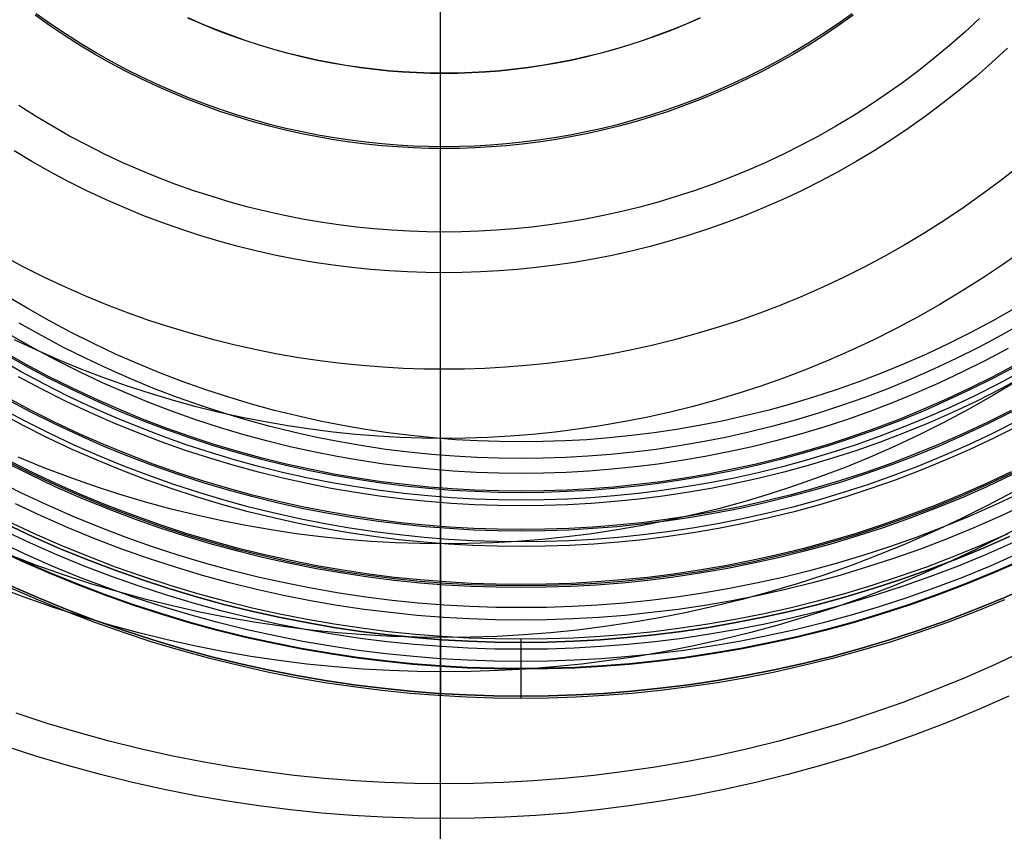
# Model space of a CAD drawing. Header units: millimetres. Extents: x -10.8 to 10.9, y -10.8 to 10.9.
# Tile 4 of 19: x -2.5 to 3.3, y -8.1 to -3.3. Entities that reach past the tile are written whole.
import ezdxf

# ---------------------------------------------------------------- set-up
doc = ezdxf.new("R2010")
doc.units = ezdxf.units.MM
doc.header["$MEASUREMENT"] = 0
doc.layers.add('Predefinito', color=5, linetype='Continuous')

msp = doc.modelspace()

# ---------------------------------------------------------------- linework, layer by layer
at = {"layer": 'Predefinito', "extrusion": (1, 0, 0)}
for points in [[(-9.6826, 12.5953), (-9.8134, 12.0996), (-9.931, 11.6006), (-10.0414, 11.0602), (-10.1366, 10.5168), (-10.2189, 9.9712), (-10.2908, 9.424), (-10.391, 8.4903), (-10.4276, 8.0222), (-10.4527, 7.5533), (-10.4646, 7.0851), (-10.4629, 6.6167), (-10.447, 6.1489), (-10.4167, 5.6825), (-10.3738, 5.2326), (-10.2008, 3.8837), (-10.1018, 3.195), (-10.0608, 2.9674), (-10.0377, 2.8543), (-10.0125, 2.7419), (-9.9851, 2.6301), (-9.9551, 2.5192), (-9.9224, 2.4091), (-9.8866, 2.2999), (-9.8476, 2.1919), (-9.8051, 2.0849), (-9.7771, 2.0197), (-9.7477, 1.9551), (-9.717, 1.891), (-9.6848, 1.8275), (-9.6512, 1.7646), (-9.6163, 1.7025), (-9.58, 1.6412), (-9.5424, 1.5806), (-9.5034, 1.521), (-9.4631, 1.4622), (-9.4214, 1.4044), (-9.3785, 1.3476), (-9.3342, 1.2919), (-9.2886, 1.2372), (-9.2417, 1.1838), (-9.1935, 1.1315), (-9.1576, 1.0943), (-9.1211, 1.0578), (-9.084, 1.0219), (-9.0462, 0.9867), (-8.9688, 0.9183), (-8.889, 0.8525), (-8.807, 0.7894), (-8.7229, 0.7289), (-8.6367, 0.6711), (-8.5487, 0.6159), (-8.4589, 0.5633), (-8.3674, 0.5133), (-8.2744, 0.466), (-8.18, 0.4212), (-8.0843, 0.3791), (-7.9873, 0.3395), (-7.8894, 0.3025), (-7.7904, 0.2681), (-7.6844, 0.2345), (-7.5775, 0.2042), (-7.5238, 0.1906), (-7.47, 0.178), (-7.416, 0.1665), (-7.3619, 0.1562), (-7.3077, 0.1471), (-7.2534, 0.1394), (-7.1991, 0.133), (-7.1447, 0.1281), (-7.0903, 0.1247), (-7.0359, 0.1229), (-6.9814, 0.1227), (-6.927, 0.1242), (-6.8718, 0.1275), (-6.8166, 0.1327), (-6.7616, 0.1395), (-6.7066, 0.1481), (-6.6519, 0.1584), (-6.5973, 0.1703), (-6.5429, 0.1838), (-6.4888, 0.1989), (-6.435, 0.2155), (-6.3814, 0.2336), (-6.3283, 0.2531), (-6.2755, 0.2741), (-6.223, 0.2965), (-6.1711, 0.3202), (-6.1196, 0.3452), (-6.0685, 0.3714), (-6.018, 0.3989), (-5.9681, 0.4276), (-5.9187, 0.4574), (-5.87, 0.4884), (-5.8219, 0.5204), (-5.7745, 0.5535), (-5.7278, 0.5876), (-5.6818, 0.6227), (-5.6366, 0.6587), (-5.5921, 0.6956), (-5.5485, 0.7333), (-5.5058, 0.7719), (-5.464, 0.8113), (-5.423, 0.8514), (-5.3831, 0.8922), (-5.3441, 0.9337), (-5.3087, 0.9728), (-5.2743, 1.0124), (-5.2406, 1.0525), (-5.2078, 1.0932), (-5.1445, 1.1759), (-5.0841, 1.2605), (-5.0266, 1.3467), (-4.9718, 1.4346), (-4.9195, 1.5238), (-4.8695, 1.6145), (-4.8217, 1.7063), (-4.776, 1.7992), (-4.732, 1.8931), (-4.6898, 1.9878), (-4.6098, 2.1793), (-4.5346, 2.3727), (-4.3966, 2.7567), (-4.2688, 3.1432), (-3.7159, 4.9321), (-3.5992, 5.2688), (-3.5324, 5.4491), (-3.4617, 5.6283), (-3.386, 5.8052), (-3.346, 5.8924), (-3.3043, 5.9787), (-3.2609, 6.0639), (-3.2157, 6.1478), (-3.1684, 6.2304), (-3.119, 6.3114), (-3.0674, 6.3908), (-3.0134, 6.4685), (-2.9568, 6.5442), (-2.9276, 6.5813), (-2.8977, 6.6179), (-2.8431, 6.6813), (-2.7864, 6.743), (-2.7278, 6.8031), (-2.6673, 6.8615), (-2.6051, 6.9184), (-2.5413, 6.9737), (-2.4759, 7.0274), (-2.4091, 7.0796), (-2.341, 7.1303), (-2.2717, 7.1795), (-2.2013, 7.2272), (-2.1299, 7.2736), (-2.0576, 7.3186), (-1.9845, 7.3621), (-1.8364, 7.4453), (-1.7512, 7.4903), (-1.6654, 7.5335), (-1.5789, 7.5749), (-1.4917, 7.6143), (-1.4037, 7.6518), (-1.315, 7.6871), (-1.2254, 7.7202), (-1.1349, 7.7511), (-1.0633, 7.7737), (-0.9913, 7.7948), (-0.9187, 7.8145), (-0.8457, 7.8328), (-0.7724, 7.8496), (-0.6986, 7.865), (-0.6246, 7.879), (-0.5503, 7.8917), (-0.4757, 7.9029), (-0.401, 7.9127), (-0.3261, 7.9212), (-0.2511, 7.9283), (-0.176, 7.934), (-0.101, 7.9384), (-0.0259, 7.9414), (0.0491, 7.9431)], [(-10.0379, 12.5953), (-10.0928, 12.4302), (-10.1448, 12.2642), (-10.1933, 12.0971), (-10.2378, 11.9291), (-10.2841, 11.7321), (-10.3251, 11.5339), (-10.3616, 11.3348), (-10.3944, 11.1349), (-10.5042, 10.3301), (-10.6912, 8.8096), (-10.7286, 8.4293), (-10.7591, 8.0489), (-10.7811, 7.6684), (-10.7929, 7.2877), (-10.793, 6.8685), (-10.7805, 6.4492), (-10.7568, 6.0298), (-10.7237, 5.6104), (-10.6349, 4.772), (-10.4561, 3.4432), (-10.416, 3.1986), (-10.3706, 2.9554), (-10.3183, 2.7138), (-10.2891, 2.5937), (-10.2576, 2.4741), (-10.2236, 2.3552), (-10.1869, 2.2369), (-10.1472, 2.1193), (-10.1045, 2.0024), (-10.0707, 1.9162), (-10.0351, 1.8306), (-9.9976, 1.7456), (-9.9582, 1.6615), (-9.9169, 1.5783), (-9.8736, 1.4961), (-9.8284, 1.4151), (-9.7811, 1.3354), (-9.7318, 1.2571), (-9.6805, 1.1803), (-9.627, 1.1052), (-9.5714, 1.0318), (-9.5137, 0.9604), (-9.4538, 0.891), (-9.3916, 0.8237), (-9.3597, 0.7909), (-9.3272, 0.7587), (-9.2925, 0.7255), (-9.2571, 0.6929), (-9.2211, 0.661), (-9.1846, 0.6297), (-9.1098, 0.569), (-9.033, 0.5108), (-8.9541, 0.455), (-8.8735, 0.4015), (-8.7911, 0.3503), (-8.7071, 0.3013), (-8.6217, 0.2544), (-8.535, 0.2097), (-8.4471, 0.1669), (-8.3582, 0.1262), (-8.2684, 0.0873), (-8.1778, 0.0503), (-8.0865, 0.015), (-7.9948, -0.0185), (-7.8886, -0.055), (-7.7819, -0.089), (-7.6746, -0.12), (-7.5667, -0.1478), (-7.5125, -0.1603), (-7.4582, -0.1718), (-7.4037, -0.1824), (-7.3491, -0.1919), (-7.2942, -0.2003), (-7.2392, -0.2075), (-7.1841, -0.2136), (-7.1287, -0.2184), (-7.0814, -0.2215), (-7.0339, -0.2236), (-6.9864, -0.2248), (-6.9388, -0.2251), (-6.8912, -0.2244), (-6.8436, -0.2227), (-6.796, -0.2201), (-6.7485, -0.2165), (-6.7011, -0.2119), (-6.6537, -0.2063), (-6.6065, -0.1997), (-6.5595, -0.1922), (-6.5127, -0.1836), (-6.4661, -0.174), (-6.4197, -0.1634), (-6.3737, -0.1518), (-6.3328, -0.1405), (-6.2922, -0.1285), (-6.2518, -0.1156), (-6.2117, -0.102), (-6.1718, -0.0877), (-6.1322, -0.0726), (-6.0929, -0.0568), (-6.0538, -0.0403), (-5.9766, -0.0053), (-5.9005, 0.0323), (-5.8255, 0.0724), (-5.7519, 0.1147), (-5.6803, 0.1587), (-5.6101, 0.2047), (-5.5411, 0.2526), (-5.4735, 0.3025), (-5.4072, 0.3542), (-5.3423, 0.4077), (-5.2788, 0.4629), (-5.2167, 0.5197), (-5.156, 0.5781), (-5.0969, 0.638), (-5.0392, 0.6994), (-4.9831, 0.7621), (-4.9286, 0.8261), (-4.8757, 0.8913), (-4.8244, 0.9577), (-4.7747, 1.0252), (-4.7147, 1.1115), (-4.6572, 1.1994), (-4.602, 1.2886), (-4.5492, 1.3792), (-4.4984, 1.4711), (-4.4497, 1.5641), (-4.4028, 1.6581), (-4.3576, 1.7531), (-4.2718, 1.9455), (-4.1913, 2.1405), (-4.0419, 2.5353), (-3.3457, 4.6027), (-3.2107, 4.9799), (-3.0648, 5.3557), (-3.0092, 5.4893), (-2.951, 5.622), (-2.8896, 5.753), (-2.8575, 5.8175), (-2.8242, 5.8814), (-2.7899, 5.9445), (-2.7542, 6.0066), (-2.7173, 6.0677), (-2.6789, 6.1278), (-2.639, 6.1866), (-2.5976, 6.2442), (-2.5545, 6.3003), (-2.5096, 6.355), (-2.4825, 6.3863), (-2.4548, 6.417), (-2.4264, 6.4472), (-2.3976, 6.4769), (-2.3681, 6.5061), (-2.3381, 6.5348), (-2.2765, 6.5907), (-2.213, 6.6447), (-2.1475, 6.6969), (-2.0804, 6.7473), (-2.0117, 6.796), (-1.9416, 6.8431), (-1.8701, 6.8886), (-1.7975, 6.9326), (-1.7238, 6.9752), (-1.6492, 7.0164), (-1.5739, 7.0562), (-1.4214, 7.1323), (-1.2977, 7.19), (-1.173, 7.2442), (-1.0472, 7.2945), (-0.9839, 7.3179), (-0.9203, 7.3401), (-0.8564, 7.3611), (-0.7921, 7.3806), (-0.7276, 7.3987), (-0.6627, 7.4154), (-0.5975, 7.4304), (-0.532, 7.4438), (-0.4661, 7.4555), (-0.3999, 7.4654), (-0.3448, 7.4722), (-0.2894, 7.4778), (-0.234, 7.4821), (-0.1784, 7.4854), (-0.1227, 7.4875), (-0.067, 7.4885), (-0.0113, 7.4886), (0.0443, 7.4876)], [(-6.9551, 0.1594), (-6.2892, 3.6671), (-6.1868, 4.3245), (-6.0987, 4.9841), (-5.9584, 6.308), (-5.8871, 7.1891), (-5.8324, 8.0714), (-5.7941, 8.9544), (-5.7725, 9.8381), (-5.768, 10.7763), (-5.7826, 11.7145), (-5.8168, 12.6521), (-5.8708, 13.5886), (-5.9478, 14.5561), (-6.0454, 15.5218), (-6.1627, 16.4858), (-6.2985, 17.448), (-6.507, 18.7217), (-6.8466, 20.4463), (-6.9344, 20.9088)], [(-7.2854, 20.9088), (-7.068, 19.9782), (-6.8234, 18.8304), (-6.7127, 18.2162), (-6.6138, 17.6), (-6.362, 15.7652), (-6.2151, 14.4089), (-6.1585, 13.7293), (-6.1161, 13.0488), (-6.0722, 11.6878), (-6.0575, 10.5542), (-6.0634, 9.4206), (-6.0923, 8.4114), (-6.1495, 7.4035), (-6.255, 6.2324), (-6.3902, 5.064), (-6.6319, 3.2907), (-6.798, 2.2897), (-6.8925, 1.7912), (-6.9962, 1.2946), (-7.1281, 0.7255), (-7.2725, 0.1594)]]:
    msp.add_lwpolyline(points, dxfattribs=at)
at = {"layer": 'Predefinito'}
for points in [[(2.4263, -3.2468), (2.3408, -3.3075), (2.254, -3.3659), (2.1659, -3.4219), (2.0767, -3.4754), (1.9864, -3.5265), (1.8953, -3.5751), (1.8033, -3.6212), (1.7105, -3.6648), (1.6171, -3.7059), (1.5232, -3.7445), (1.4288, -3.7805), (1.3341, -3.814), (1.2391, -3.845), (1.144, -3.8734), (1.0488, -3.8994), (0.9536, -3.923), (0.8586, -3.9441), (0.7638, -3.9628), (0.6692, -3.9792), (0.575, -3.9932), (0.4812, -4.0049), (0.3879, -4.0144), (0.2953, -4.0217), (0.2032, -4.0269), (0.1119, -4.0299), (0.0213, -4.0309), (-0.0692, -4.0299), (-0.1606, -4.0269), (-0.2526, -4.0217), (-0.3453, -4.0144), (-0.4385, -4.0049), (-0.5323, -3.9932), (-0.6265, -3.9792), (-0.7211, -3.9628), (-0.8159, -3.9441), (-0.911, -3.923), (-1.0061, -3.8994), (-1.1013, -3.8734), (-1.1964, -3.845), (-1.2914, -3.814), (-1.3861, -3.7805), (-1.4805, -3.7445), (-1.5744, -3.7059), (-1.6678, -3.6648), (-1.7606, -3.6212), (-1.8526, -3.5751), (-1.9438, -3.5265), (-2.034, -3.4754), (-2.1232, -3.4219), (-2.2113, -3.3659), (-2.2981, -3.3075), (-2.3836, -3.2468)], [(3.1775, -3.2749), (3.0904, -3.3554), (3.0014, -3.4336), (2.9104, -3.5095), (2.8177, -3.5828), (2.7232, -3.6536), (2.6271, -3.7219), (2.5296, -3.7874), (2.4306, -3.8503), (2.3304, -3.9105), (2.229, -3.9679), (2.1266, -4.0225), (2.0232, -4.0743), (1.919, -4.1233), (1.8141, -4.1695), (1.7086, -4.2128), (1.6025, -4.2532), (1.4961, -4.2909), (1.3894, -4.3257), (1.2826, -4.3577), (1.1756, -4.3869), (1.0687, -4.4133), (0.962, -4.437), (0.8554, -4.4581), (0.7492, -4.4764), (0.6433, -4.4922), (0.538, -4.5054), (0.4332, -4.5161), (0.3291, -4.5243), (0.2257, -4.53), (0.1231, -4.5335), (0.0213, -4.5346), (-0.0804, -4.5335), (-0.183, -4.53), (-0.2864, -4.5243), (-0.3905, -4.5161), (-0.4953, -4.5054), (-0.6006, -4.4922), (-0.7065, -4.4764), (-0.8127, -4.4581), (-0.9193, -4.437), (-1.0261, -4.4133), (-1.133, -4.3869), (-1.2399, -4.3577), (-1.3468, -4.3257), (-1.4535, -4.2909), (-1.5599, -4.2532), (-1.6659, -4.2128), (-1.7714, -4.1695), (-1.8763, -4.1233), (-1.9805, -4.0743), (-2.0839, -4.0225), (-2.1864, -3.9679), (-2.2877, -3.9105), (-2.388, -3.8503), (-2.4869, -3.7874)], [(2.4328, -3.2556), (2.347, -3.3165), (2.26, -3.375), (2.1717, -3.4312), (2.0822, -3.4849), (1.9917, -3.5361), (1.9003, -3.5849), (1.808, -3.6311), (1.715, -3.6748), (1.6214, -3.716), (1.5272, -3.7546), (1.4326, -3.7908), (1.3376, -3.8243), (1.2424, -3.8554), (1.147, -3.884), (1.0516, -3.91), (0.9561, -3.9336), (0.8608, -3.9548), (0.7657, -3.9736), (0.6709, -3.99), (0.5765, -4.004), (0.4824, -4.0158), (0.3889, -4.0253), (0.296, -4.0327), (0.2037, -4.0378), (0.1121, -4.0409), (0.0213, -4.0419), (-0.0695, -4.0409), (-0.161, -4.0378), (-0.2533, -4.0327), (-0.3463, -4.0253), (-0.4398, -4.0158), (-0.5338, -4.004), (-0.6282, -3.99), (-0.7231, -3.9736), (-0.8182, -3.9548), (-0.9135, -3.9336), (-1.0089, -3.91), (-1.1043, -3.884), (-1.1997, -3.8554), (-1.2949, -3.8243), (-1.3899, -3.7908), (-1.4845, -3.7546), (-1.5787, -3.716), (-1.6724, -3.6748), (-1.7654, -3.6311), (-1.8576, -3.5849), (-1.949, -3.5361), (-2.0395, -3.4849), (-2.129, -3.4312), (-2.2173, -3.375), (-2.3044, -3.3165), (-2.3901, -3.2556)], [(1.5318, -3.2719), (1.4483, -3.3086), (1.3643, -3.3431), (1.2799, -3.3753), (1.1952, -3.4052), (1.1103, -3.4329), (1.0252, -3.4584), (0.9401, -3.4816), (0.855, -3.5027), (0.77, -3.5216), (0.6852, -3.5383), (0.6006, -3.5529), (0.5164, -3.5655), (0.4325, -3.576), (0.3492, -3.5845), (0.2663, -3.591), (0.184, -3.5956), (0.1023, -3.5983), (0.0213, -3.5992), (-0.0596, -3.5983), (-0.1413, -3.5956), (-0.2236, -3.591), (-0.3065, -3.5845), (-0.3899, -3.576), (-0.4737, -3.5655), (-0.558, -3.5529), (-0.6425, -3.5383), (-0.7273, -3.5216), (-0.8123, -3.5027), (-0.8974, -3.4816), (-0.9825, -3.4584), (-1.0676, -3.4329), (-1.1525, -3.4052), (-1.2372, -3.3753), (-1.3216, -3.3431), (-1.4056, -3.3086), (-1.4891, -3.2719)], [(1.5312, -3.2705), (1.4477, -3.3072), (1.3637, -3.3417), (1.2794, -3.3739), (1.1947, -3.4038), (1.1098, -3.4315), (1.0248, -3.457), (0.9397, -3.4802), (0.8547, -3.5012), (0.7697, -3.5201), (0.6849, -3.5369), (0.6004, -3.5515), (0.5162, -3.564), (0.4324, -3.5745), (0.349, -3.583), (0.2662, -3.5895), (0.1839, -3.5941), (0.1023, -3.5968), (0.0213, -3.5977), (-0.0596, -3.5968), (-0.1412, -3.5941), (-0.2235, -3.5895), (-0.3063, -3.583), (-0.3897, -3.5745), (-0.4735, -3.564), (-0.5577, -3.5515), (-0.6423, -3.5369), (-0.727, -3.5201), (-0.812, -3.5012), (-0.897, -3.4802), (-0.9821, -3.457), (-1.0671, -3.4315), (-1.152, -3.4038), (-1.2367, -3.3739), (-1.321, -3.3417), (-1.405, -3.3072), (-1.4885, -3.2705)], [(3.3429, -3.449), (3.2512, -3.5338), (3.1575, -3.6161), (3.0618, -3.6959), (2.9642, -3.7731), (2.8647, -3.8476), (2.7636, -3.9194), (2.661, -3.9884), (2.5569, -4.0546), (2.4514, -4.1179), (2.3447, -4.1783), (2.2369, -4.2358), (2.1281, -4.2904), (2.0184, -4.3419), (1.908, -4.3905), (1.797, -4.436), (1.6854, -4.4786), (1.5734, -4.5182), (1.4611, -4.5548), (1.3487, -4.5885), (1.2361, -4.6193), (1.1236, -4.6471), (1.0112, -4.6721), (0.8991, -4.6942), (0.7873, -4.7135), (0.6759, -4.7301), (0.565, -4.744), (0.4548, -4.7552), (0.3452, -4.7638), (0.2364, -4.7699), (0.1284, -4.7735), (0.0213, -4.7747), (-0.0857, -4.7735), (-0.1937, -4.7699), (-0.3025, -4.7638), (-0.4121, -4.7552), (-0.5224, -4.744), (-0.6332, -4.7301), (-0.7446, -4.7135), (-0.8564, -4.6942), (-0.9686, -4.6721), (-1.0809, -4.6471), (-1.1934, -4.6193), (-1.306, -4.5885), (-1.4184, -4.5548), (-1.5307, -4.5182), (-1.6427, -4.4786), (-1.7543, -4.436), (-1.8653, -4.3905), (-1.9758, -4.3419), (-2.0854, -4.2904), (-2.1942, -4.2358), (-2.302, -4.1783), (-2.4087, -4.1179), (-2.5142, -4.0546)], [(3.4206, -4.1379), (3.3115, -4.2242), (3.2003, -4.3075), (3.0873, -4.3878), (2.9725, -4.4649), (2.8561, -4.5389), (2.7382, -4.6097), (2.6189, -4.6773), (2.4984, -4.7416), (2.3767, -4.8025), (2.2541, -4.8601), (2.1307, -4.9144), (2.0065, -4.9654), (1.8818, -5.013), (1.7566, -5.0573), (1.631, -5.0982), (1.5053, -5.1359), (1.3795, -5.1702), (1.2537, -5.2014), (1.1281, -5.2293), (1.0027, -5.254), (0.8777, -5.2756), (0.7532, -5.2942), (0.6292, -5.3097), (0.5059, -5.3222), (0.3834, -5.3319), (0.2618, -5.3387), (0.141, -5.3427), (0.0213, -5.3441), (-0.0984, -5.3427), (-0.2191, -5.3387), (-0.3407, -5.3319), (-0.4633, -5.3222), (-0.5865, -5.3097), (-0.7105, -5.2942), (-0.835, -5.2756), (-0.96, -5.254), (-1.0854, -5.2293), (-1.211, -5.2014), (-1.3368, -5.1702), (-1.4626, -5.1359), (-1.5884, -5.0982), (-1.7139, -5.0573), (-1.8391, -5.013), (-1.9639, -4.9654), (-2.088, -4.9144), (-2.2115, -4.8601), (-2.3341, -4.8025), (-2.4557, -4.7416), (-2.5762, -4.6773)], [(3.4407, -4.6369), (3.3191, -4.7233), (3.1957, -4.8063), (3.0705, -4.8859), (2.9436, -4.962), (2.8153, -5.0347), (2.6857, -5.1038), (2.5549, -5.1694), (2.423, -5.2314), (2.2902, -5.2898), (2.1566, -5.3446), (2.0225, -5.3958), (1.8878, -5.4434), (1.7528, -5.4874), (1.6175, -5.5279), (1.4822, -5.5649), (1.3469, -5.5984), (1.2117, -5.6284), (1.0769, -5.655), (0.9424, -5.6783), (0.8085, -5.6982), (0.6752, -5.7149), (0.5426, -5.7284), (0.4108, -5.7388), (0.2799, -5.7461), (0.1501, -5.7504), (0.0213, -5.7519), (-0.1074, -5.7504), (-0.2373, -5.7461), (-0.3681, -5.7388), (-0.4999, -5.7284), (-0.6325, -5.7149), (-0.7658, -5.6982), (-0.8998, -5.6783), (-1.0342, -5.655), (-1.1691, -5.6284), (-1.3042, -5.5984), (-1.4395, -5.5649), (-1.5748, -5.5279), (-1.7101, -5.4874), (-1.8451, -5.4434), (-1.9798, -5.3958), (-2.114, -5.3446), (-2.2475, -5.2898), (-2.3803, -5.2314), (-2.5122, -5.1694)], [(3.3843, -4.9863), (3.2565, -5.0586), (3.1275, -5.1274), (2.9973, -5.1927), (2.866, -5.2544), (2.7338, -5.3125), (2.6009, -5.3671), (2.4673, -5.4181), (2.3332, -5.4655), (2.1988, -5.5093), (2.0642, -5.5496), (1.9295, -5.5864), (1.7948, -5.6197), (1.6603, -5.6496), (1.526, -5.6761), (1.3922, -5.6993), (1.2589, -5.7191), (1.1261, -5.7357), (0.9942, -5.7492), (0.863, -5.7595), (0.7327, -5.7668), (0.6035, -5.7711), (0.4753, -5.7725), (0.3471, -5.7711), (0.2179, -5.7668), (0.0876, -5.7595), (-0.0436, -5.7492), (-0.1756, -5.7357), (-0.3083, -5.7191), (-0.4416, -5.6993), (-0.5755, -5.6761), (-0.7097, -5.6496), (-0.8442, -5.6197), (-0.9789, -5.5864), (-1.1136, -5.5496), (-1.2482, -5.5093), (-1.3827, -5.4655), (-1.5167, -5.4181), (-1.6503, -5.3671), (-1.7832, -5.3125), (-1.9154, -5.2544), (-2.0467, -5.1927), (-2.1769, -5.1274), (-2.306, -5.0586), (-2.4337, -4.9863), (-2.5599, -4.9105)], [(3.4338, -5.0712), (3.3039, -5.1447), (3.1726, -5.2147), (3.0402, -5.2811), (2.9067, -5.3439), (2.7722, -5.403), (2.637, -5.4585), (2.5012, -5.5103), (2.3649, -5.5585), (2.2282, -5.6031), (2.0912, -5.6441), (1.9542, -5.6815), (1.8173, -5.7154), (1.6804, -5.7458), (1.5439, -5.7728), (1.4078, -5.7963), (1.2722, -5.8165), (1.1372, -5.8334), (1.003, -5.8471), (0.8696, -5.8576), (0.7371, -5.865), (0.6056, -5.8694), (0.4753, -5.8708), (0.3449, -5.8694), (0.2135, -5.865), (0.081, -5.8576), (-0.0524, -5.8471), (-0.1867, -5.8334), (-0.3216, -5.8165), (-0.4572, -5.7963), (-0.5933, -5.7728), (-0.7299, -5.7458), (-0.8667, -5.7154), (-1.0036, -5.6815), (-1.1407, -5.6441), (-1.2776, -5.6031), (-1.4143, -5.5585), (-1.5506, -5.5103), (-1.6865, -5.4585), (-1.8217, -5.403), (-1.9561, -5.3439), (-2.0896, -5.2811), (-2.2221, -5.2147), (-2.3533, -5.1447), (-2.4832, -5.0712)], [(3.346, -5.2215), (3.2128, -5.2925), (3.0784, -5.3599), (2.9429, -5.4236), (2.8065, -5.4836), (2.6693, -5.5399), (2.5314, -5.5925), (2.393, -5.6414), (2.2543, -5.6867), (2.1153, -5.7283), (1.9763, -5.7663), (1.8373, -5.8007), (1.6984, -5.8315), (1.5599, -5.8589), (1.4217, -5.8827), (1.2841, -5.9032), (1.1471, -5.9204), (1.0109, -5.9343), (0.8755, -5.9449), (0.741, -5.9524), (0.6076, -5.9569), (0.4753, -5.9584), (0.343, -5.9569), (0.2096, -5.9524), (0.0751, -5.9449), (-0.0603, -5.9343), (-0.1965, -5.9204), (-0.3335, -5.9032), (-0.4711, -5.8827), (-0.6093, -5.8589), (-0.7478, -5.8315), (-0.8867, -5.8007), (-1.0257, -5.7663), (-1.1648, -5.7283), (-1.3037, -5.6867), (-1.4424, -5.6414), (-1.5808, -5.5925), (-1.7187, -5.5399), (-1.8559, -5.4836), (-1.9923, -5.4236), (-2.1278, -5.3599), (-2.2623, -5.2925), (-2.3955, -5.2215), (-2.5273, -5.1468)], [(3.4009, -5.3212), (3.2651, -5.3936), (3.1281, -5.4623), (2.99, -5.5272), (2.851, -5.5883), (2.7112, -5.6457), (2.5707, -5.6993), (2.4296, -5.7492), (2.2883, -5.7953), (2.1466, -5.8377), (2.0049, -5.8764), (1.8633, -5.9115), (1.7218, -5.9429), (1.5806, -5.9708), (1.4398, -5.9951), (1.2995, -6.016), (1.1599, -6.0335), (1.0211, -6.0476), (0.8831, -6.0585), (0.7461, -6.0661), (0.6101, -6.0707), (0.4753, -6.0722), (0.3405, -6.0707), (0.2045, -6.0661), (0.0675, -6.0585), (-0.0705, -6.0476), (-0.2093, -6.0335), (-0.3489, -6.016), (-0.4892, -5.9951), (-0.63, -5.9708), (-0.7712, -5.9429), (-0.9127, -5.9115), (-1.0544, -5.8764), (-1.1961, -5.8377), (-1.3377, -5.7953), (-1.4791, -5.7492), (-1.6201, -5.6993), (-1.7606, -5.6457), (-1.9004, -5.5883), (-2.0395, -5.5272), (-2.1776, -5.4623), (-2.3145, -5.3936), (-2.4503, -5.3212), (-2.5846, -5.2451)], [(3.3966, -5.3135), (3.2611, -5.3858), (3.1243, -5.4544), (2.9864, -5.5192), (2.8476, -5.5803), (2.7079, -5.6376), (2.5676, -5.6911), (2.4268, -5.7409), (2.2856, -5.7869), (2.1442, -5.8293), (2.0027, -5.8679), (1.8613, -5.9029), (1.72, -5.9343), (1.579, -5.9622), (1.4384, -5.9865), (1.2983, -6.0073), (1.1589, -6.0248), (1.0203, -6.0389), (0.8825, -6.0497), (0.7457, -6.0574), (0.6099, -6.0619), (0.4753, -6.0634), (0.3407, -6.0619), (0.2049, -6.0574), (0.0681, -6.0497), (-0.0697, -6.0389), (-0.2084, -6.0248), (-0.3478, -6.0073), (-0.4878, -5.9865), (-0.6284, -5.9622), (-0.7694, -5.9343), (-0.9107, -5.9029), (-1.0522, -5.8679), (-1.1937, -5.8293), (-1.3351, -5.7869), (-1.4762, -5.7409), (-1.6171, -5.6911), (-1.7574, -5.6376), (-1.897, -5.5803), (-2.0358, -5.5192), (-2.1737, -5.4544), (-2.3105, -5.3858), (-2.4461, -5.3135), (-2.5802, -5.2376)], [(3.422, -5.3597), (3.2853, -5.4326), (3.1473, -5.5018), (3.0082, -5.5671), (2.8682, -5.6287), (2.7273, -5.6865), (2.5858, -5.7405), (2.4438, -5.7908), (2.3014, -5.8372), (2.1587, -5.8799), (2.016, -5.9189), (1.8733, -5.9542), (1.7308, -5.9859), (1.5886, -6.014), (1.4467, -6.0385), (1.3055, -6.0595), (1.1649, -6.0771), (1.025, -6.0913), (0.886, -6.1023), (0.748, -6.11), (0.6111, -6.1146), (0.4753, -6.1161), (0.3395, -6.1146), (0.2025, -6.11), (0.0645, -6.1023), (-0.0744, -6.0913), (-0.2143, -6.0771), (-0.3549, -6.0595), (-0.4962, -6.0385), (-0.638, -6.014), (-0.7802, -5.9859), (-0.9227, -5.9542), (-1.0654, -5.9189), (-1.2082, -5.8799), (-1.3508, -5.8372), (-1.4932, -5.7908), (-1.6352, -5.7405), (-1.7767, -5.6865), (-1.9176, -5.6287), (-2.0576, -5.5671), (-2.1967, -5.5018), (-2.3347, -5.4326), (-2.4714, -5.3597), (-2.6068, -5.2831)], [(3.4381, -5.3889), (3.3006, -5.4622), (3.1619, -5.5318), (3.022, -5.5975), (2.8812, -5.6594), (2.7396, -5.7176), (2.5973, -5.7719), (2.4545, -5.8224), (2.3113, -5.8691), (2.1679, -5.912), (2.0244, -5.9512), (1.8809, -5.9867), (1.7376, -6.0185), (1.5946, -6.0468), (1.452, -6.0714), (1.31, -6.0926), (1.1686, -6.1103), (1.028, -6.1246), (0.8883, -6.1356), (0.7495, -6.1433), (0.6118, -6.1479), (0.4753, -6.1495), (0.3388, -6.1479), (0.2011, -6.1433), (0.0623, -6.1356), (-0.0774, -6.1246), (-0.2181, -6.1103), (-0.3594, -6.0926), (-0.5015, -6.0714), (-0.644, -6.0468), (-0.787, -6.0185), (-0.9303, -5.9867), (-1.0738, -5.9512), (-1.2173, -5.912), (-1.3607, -5.8691), (-1.5039, -5.8224), (-1.6467, -5.7719), (-1.789, -5.7176), (-1.9306, -5.6594), (-2.0715, -5.5975), (-2.2113, -5.5318), (-2.35, -5.4622), (-2.4875, -5.3889)], [(3.3973, -5.4149), (3.2569, -5.4992), (3.1148, -5.5796), (2.9713, -5.6561), (2.8264, -5.7287), (2.6804, -5.7974), (2.5334, -5.862), (2.3855, -5.9227), (2.237, -5.9794), (2.0878, -6.0321), (1.9384, -6.0809), (1.7886, -6.1257), (1.6388, -6.1667), (1.489, -6.2037), (1.3393, -6.237), (1.19, -6.2664), (1.0412, -6.2922), (0.8929, -6.3143), (0.7453, -6.3327), (0.5985, -6.3477), (0.4525, -6.3592), (0.3077, -6.3673), (0.1639, -6.3721), (0.0213, -6.3737), (-0.1212, -6.3721), (-0.265, -6.3673), (-0.4099, -6.3592), (-0.5558, -6.3477), (-0.7026, -6.3327), (-0.8502, -6.3143), (-0.9985, -6.2922), (-1.1474, -6.2664), (-1.2967, -6.237), (-1.4463, -6.2037), (-1.5961, -6.1667), (-1.7459, -6.1257), (-1.8957, -6.0809), (-2.0452, -6.0321), (-2.1943, -5.9794), (-2.3428, -5.9227), (-2.4907, -5.862)], [(3.3648, -5.5863), (3.2229, -5.6574), (3.0799, -5.7247), (2.9359, -5.788), (2.791, -5.8474), (2.6455, -5.903), (2.4995, -5.9546), (2.353, -6.0024), (2.2063, -6.0463), (2.0596, -6.0864), (1.9128, -6.1227), (1.7663, -6.1553), (1.62, -6.1841), (1.4742, -6.2093), (1.329, -6.231), (1.1844, -6.2491), (1.0406, -6.2637), (0.8977, -6.275), (0.7557, -6.2829), (0.6149, -6.2876), (0.4753, -6.2892), (0.3356, -6.2876), (0.1948, -6.2829), (0.0529, -6.275), (-0.09, -6.2637), (-0.2338, -6.2491), (-0.3784, -6.231), (-0.5237, -6.2093), (-0.6695, -6.1841), (-0.8157, -6.1553), (-0.9623, -6.1227), (-1.109, -6.0864), (-1.2558, -6.0463), (-1.4024, -6.0024), (-1.5489, -5.9546), (-1.6949, -5.903), (-1.8404, -5.8474), (-1.9853, -5.788), (-2.1293, -5.7247), (-2.2723, -5.6574), (-2.4142, -5.5863), (-2.5548, -5.5114)], [(3.3691, -5.5947), (3.227, -5.6659), (3.0838, -5.7332), (2.9395, -5.7967), (2.7945, -5.8562), (2.6487, -5.9118), (2.5025, -5.9635), (2.3558, -6.0114), (2.2089, -6.0553), (2.0619, -6.0955), (1.915, -6.1319), (1.7682, -6.1645), (1.6218, -6.1934), (1.4757, -6.2186), (1.3302, -6.2403), (1.1854, -6.2584), (1.0414, -6.2731), (0.8983, -6.2843), (0.7562, -6.2923), (0.6151, -6.297), (0.4753, -6.2985), (0.3354, -6.297), (0.1944, -6.2923), (0.0523, -6.2843), (-0.0908, -6.2731), (-0.2349, -6.2584), (-0.3797, -6.2403), (-0.5251, -6.2186), (-0.6712, -6.1934), (-0.8176, -6.1645), (-0.9644, -6.1319), (-1.1114, -6.0955), (-1.2584, -6.0553), (-1.4052, -6.0114), (-1.5519, -5.9635), (-1.6982, -5.9118), (-1.8439, -5.8562), (-1.989, -5.7967), (-2.1332, -5.7332), (-2.2764, -5.6659), (-2.4185, -5.5947), (-2.5593, -5.5196)], [(3.4112, -5.6761), (3.267, -5.7483), (3.1217, -5.8166), (2.9754, -5.881), (2.8282, -5.9414), (2.6804, -5.9978), (2.532, -6.0503), (2.3832, -6.0988), (2.2341, -6.1434), (2.085, -6.1842), (1.9359, -6.2211), (1.787, -6.2541), (1.6384, -6.2835), (1.4903, -6.3091), (1.3427, -6.3311), (1.1958, -6.3494), (1.0497, -6.3643), (0.9044, -6.3758), (0.7603, -6.3838), (0.6172, -6.3886), (0.4753, -6.3902), (0.3334, -6.3886), (0.1903, -6.3838), (0.0461, -6.3758), (-0.0991, -6.3643), (-0.2452, -6.3494), (-0.3921, -6.3311), (-0.5397, -6.3091), (-0.6879, -6.2835), (-0.8364, -6.2541), (-0.9854, -6.2211), (-1.1344, -6.1842), (-1.2836, -6.1434), (-1.4326, -6.0988), (-1.5814, -6.0503), (-1.7298, -5.9978), (-1.8776, -5.9414), (-2.0248, -5.881), (-2.1711, -5.8166), (-2.3164, -5.7483), (-2.4606, -5.6761), (-2.6034, -5.5999)], [(3.3982, -5.651), (3.2547, -5.723), (3.11, -5.791), (2.9643, -5.855), (2.8178, -5.9152), (2.6706, -5.9713), (2.5229, -6.0236), (2.3748, -6.0719), (2.2264, -6.1163), (2.0779, -6.1569), (1.9295, -6.1936), (1.7812, -6.2266), (1.6333, -6.2557), (1.4858, -6.2813), (1.3389, -6.3031), (1.1926, -6.3214), (1.0471, -6.3362), (0.9026, -6.3476), (0.759, -6.3557), (0.6165, -6.3604), (0.4753, -6.362), (0.334, -6.3604), (0.1916, -6.3557), (0.048, -6.3476), (-0.0965, -6.3362), (-0.242, -6.3214), (-0.3883, -6.3031), (-0.5352, -6.2813), (-0.6827, -6.2557), (-0.8307, -6.2266), (-0.9789, -6.1936), (-1.1273, -6.1569), (-1.2758, -6.1163), (-1.4242, -6.0719), (-1.5723, -6.0236), (-1.7201, -5.9713), (-1.8673, -5.9152), (-2.0138, -5.855), (-2.1594, -5.791), (-2.3041, -5.723), (-2.4477, -5.651), (-2.5899, -5.5752)], [(3.3726, -5.9658), (3.2218, -6.0367), (3.0699, -6.1035), (2.9172, -6.1662), (2.7638, -6.2247), (2.6097, -6.2792), (2.4553, -6.3295), (2.3007, -6.3759), (2.1459, -6.4181), (1.9912, -6.4564), (1.8366, -6.4907), (1.6824, -6.5212), (1.5287, -6.5478), (1.3755, -6.5706), (1.223, -6.5897), (1.0714, -6.6051), (0.9207, -6.617), (0.771, -6.6253), (0.6225, -6.6303), (0.4753, -6.6319), (0.328, -6.6303), (0.1795, -6.6253), (0.0299, -6.617), (-0.1208, -6.6051), (-0.2724, -6.5897), (-0.4249, -6.5706), (-0.5781, -6.5478), (-0.7318, -6.5212), (-0.8861, -6.4907), (-1.0406, -6.4564), (-1.1953, -6.4181), (-1.3501, -6.3759), (-1.5048, -6.3295), (-1.6592, -6.2792), (-1.8132, -6.2247), (-1.9666, -6.1662), (-2.1194, -6.1035), (-2.2712, -6.0367), (-2.422, -5.9658), (-2.5716, -5.8908)], [(3.3683, -5.957), (3.2177, -6.0277), (3.0661, -6.0944), (2.9136, -6.157), (2.7604, -6.2155), (2.6066, -6.2699), (2.4524, -6.3202), (2.298, -6.3664), (2.1434, -6.4086), (1.9889, -6.4468), (1.8346, -6.4811), (1.6806, -6.5115), (1.5271, -6.5381), (1.3741, -6.5608), (1.2219, -6.5799), (1.0705, -6.5953), (0.92, -6.6072), (0.7706, -6.6155), (0.6223, -6.6205), (0.4753, -6.6221), (0.3283, -6.6205), (0.18, -6.6155), (0.0306, -6.6072), (-0.1199, -6.5953), (-0.2713, -6.5799), (-0.4236, -6.5608), (-0.5765, -6.5381), (-0.7301, -6.5115), (-0.884, -6.4811), (-1.0384, -6.4468), (-1.1928, -6.4086), (-1.3474, -6.3664), (-1.5018, -6.3202), (-1.656, -6.2699), (-1.8098, -6.2155), (-1.963, -6.157), (-2.1155, -6.0944), (-2.2671, -6.0277), (-2.4177, -5.957), (-2.5671, -5.8821)], [(3.3647, -5.9495), (3.2143, -6.0202), (3.0628, -6.0868), (2.9105, -6.1493), (2.7575, -6.2077), (2.6039, -6.262), (2.4499, -6.3123), (2.2957, -6.3584), (2.1413, -6.4006), (1.987, -6.4388), (1.8329, -6.473), (1.6791, -6.5034), (1.5258, -6.5299), (1.373, -6.5526), (1.221, -6.5717), (1.0697, -6.5871), (0.9195, -6.5989), (0.7702, -6.6072), (0.6221, -6.6122), (0.4753, -6.6138), (0.3284, -6.6122), (0.1804, -6.6072), (0.0311, -6.5989), (-0.1192, -6.5871), (-0.2704, -6.5717), (-0.4224, -6.5526), (-0.5752, -6.5299), (-0.7285, -6.5034), (-0.8823, -6.473), (-1.0365, -6.4388), (-1.1908, -6.4006), (-1.3451, -6.3584), (-1.4994, -6.3123), (-1.6533, -6.262), (-1.8069, -6.2077), (-1.96, -6.1493), (-2.1123, -6.0868), (-2.2637, -6.0202), (-2.4141, -5.9495), (-2.5633, -5.8747)], [(3.4243, -6.0724), (3.2708, -6.1445), (3.1163, -6.2125), (2.9608, -6.2763), (2.8046, -6.3359), (2.6479, -6.3913), (2.4907, -6.4426), (2.3333, -6.4897), (2.1757, -6.5328), (2.0182, -6.5717), (1.8609, -6.6067), (1.704, -6.6377), (1.5475, -6.6647), (1.3916, -6.6879), (1.2364, -6.7074), (1.082, -6.7231), (0.9286, -6.7352), (0.7763, -6.7437), (0.6252, -6.7487), (0.4753, -6.7504), (0.3254, -6.7487), (0.1743, -6.7437), (0.0219, -6.7352), (-0.1314, -6.7231), (-0.2858, -6.7074), (-0.441, -6.6879), (-0.5969, -6.6647), (-0.7534, -6.6377), (-0.9104, -6.6067), (-1.0677, -6.5717), (-1.2252, -6.5328), (-1.3827, -6.4897), (-1.5401, -6.4426), (-1.6973, -6.3913), (-1.854, -6.3359), (-2.0102, -6.2763), (-2.1657, -6.2125), (-2.3203, -6.1445), (-2.4738, -6.0724), (-2.626, -5.996)], [(3.3813, -6.0645), (3.2254, -6.1477), (3.0681, -6.2265), (2.9095, -6.3011), (2.7498, -6.3713), (2.5892, -6.4372), (2.4278, -6.4988), (2.2659, -6.556), (2.1035, -6.609), (1.9409, -6.6577), (1.7781, -6.7022), (1.6154, -6.7424), (1.4529, -6.7785), (1.2907, -6.8105), (1.129, -6.8385), (0.968, -6.8625), (0.8076, -6.8825), (0.6482, -6.8988), (0.4897, -6.9113), (0.3323, -6.9201), (0.1762, -6.9253), (0.0213, -6.927), (-0.1335, -6.9253), (-0.2897, -6.9201), (-0.447, -6.9113), (-0.6055, -6.8988), (-0.765, -6.8825), (-0.9253, -6.8625), (-1.0864, -6.8385), (-1.2481, -6.8105), (-1.4102, -6.7785), (-1.5727, -6.7424), (-1.7354, -6.7022), (-1.8982, -6.6577), (-2.0608, -6.609), (-2.2232, -6.556), (-2.3852, -6.4988), (-2.5465, -6.4372)], [(3.4562, -6.138), (3.3011, -6.211), (3.1448, -6.2797), (2.9877, -6.3442), (2.8298, -6.4044), (2.6713, -6.4605), (2.5125, -6.5123), (2.3534, -6.5599), (2.1941, -6.6034), (2.0349, -6.6428), (1.8759, -6.6781), (1.7173, -6.7095), (1.5591, -6.7368), (1.4015, -6.7603), (1.2446, -6.7799), (1.0886, -6.7958), (0.9335, -6.808), (0.7796, -6.8166), (0.6268, -6.8217), (0.4753, -6.8234), (0.3238, -6.8217), (0.171, -6.8166), (0.017, -6.808), (-0.138, -6.7958), (-0.294, -6.7799), (-0.4509, -6.7603), (-0.6085, -6.7368), (-0.7667, -6.7095), (-0.9254, -6.6781), (-1.0844, -6.6428), (-1.2435, -6.6034), (-1.4028, -6.5599), (-1.5619, -6.5123), (-1.7208, -6.4605), (-1.8792, -6.4044), (-2.0371, -6.3442), (-2.1942, -6.2797), (-2.3505, -6.211), (-2.5056, -6.138)], [(3.4785, -6.2413), (3.3181, -6.3268), (3.1562, -6.408), (2.993, -6.4847), (2.8287, -6.5569), (2.6634, -6.6247), (2.4974, -6.6881), (2.3308, -6.747), (2.1637, -6.8015), (1.9964, -6.8516), (1.8289, -6.8974), (1.6615, -6.9388), (1.4943, -6.976), (1.3274, -7.0089), (1.1611, -7.0377), (0.9953, -7.0623), (0.8304, -7.083), (0.6663, -7.0997), (0.5032, -7.1125), (0.3413, -7.1216), (0.1807, -7.1269), (0.0213, -7.1287), (-0.138, -7.1269), (-0.2987, -7.1216), (-0.4606, -7.1125), (-0.6236, -7.0997), (-0.7877, -7.083), (-0.9527, -7.0623), (-1.1184, -7.0377), (-1.2848, -7.0089), (-1.4516, -6.976), (-1.6188, -6.9388), (-1.7862, -6.8974), (-1.9537, -6.8516), (-2.121, -6.8015), (-2.2881, -6.747), (-2.4547, -6.6881), (-2.6208, -6.6247)], [(3.3556, -6.3308), (3.1963, -6.4009), (3.0361, -6.4666), (2.8752, -6.528), (2.7137, -6.5851), (2.5518, -6.6379), (2.3896, -6.6865), (2.2273, -6.7308), (2.065, -6.771), (1.9029, -6.807), (1.7412, -6.8389), (1.58, -6.8668), (1.4193, -6.8907), (1.2594, -6.9107), (1.1004, -6.9269), (0.9424, -6.9394), (0.7854, -6.9481), (0.6297, -6.9533), (0.4753, -6.9551), (0.3209, -6.9533), (0.1651, -6.9481), (0.0082, -6.9394), (-0.1498, -6.9269), (-0.3089, -6.9107), (-0.4688, -6.8907), (-0.6294, -6.8668), (-0.7906, -6.8389), (-0.9524, -6.807), (-1.1144, -6.771), (-1.2767, -6.7308), (-1.439, -6.6865), (-1.6012, -6.6379), (-1.7631, -6.5851), (-1.9246, -6.528), (-2.0856, -6.4666), (-2.2457, -6.4009), (-2.405, -6.3308), (-2.5631, -6.2565)], [(-2.5631, -6.2565), (-2.405, -6.3308), (-2.2457, -6.4009), (-2.0856, -6.4666), (-1.9246, -6.528), (-1.7631, -6.5851), (-1.6012, -6.6379), (-1.439, -6.6865), (-1.2767, -6.7308), (-1.1144, -6.771), (-0.9524, -6.807), (-0.7906, -6.8389), (-0.6294, -6.8668), (-0.4688, -6.8907), (-0.3089, -6.9107), (-0.1498, -6.9269), (0.0082, -6.9394), (0.1651, -6.9481), (0.3209, -6.9533), (0.4753, -6.9551), (0.6297, -6.9533), (0.7854, -6.9481), (0.9424, -6.9394), (1.1004, -6.9269), (1.2594, -6.9107), (1.4193, -6.8907), (1.58, -6.8668), (1.7412, -6.8389), (1.9029, -6.807), (2.065, -6.771), (2.2273, -6.7308), (2.3896, -6.6865), (2.5518, -6.6379), (2.7137, -6.5851), (2.8752, -6.528), (3.0361, -6.4666), (3.1963, -6.4009), (3.3556, -6.3308)], [(-2.5541, -6.2379), (-2.3964, -6.312), (-2.2377, -6.3819), (-2.078, -6.4474), (-1.9175, -6.5086), (-1.7565, -6.5656), (-1.595, -6.6182), (-1.4333, -6.6666), (-1.2715, -6.7109), (-1.1097, -6.7509), (-0.9481, -6.7868), (-0.7869, -6.8186), (-0.6261, -6.8464), (-0.4659, -6.8702), (-0.3065, -6.8902), (-0.148, -6.9063), (0.0096, -6.9187), (0.1661, -6.9275), (0.3213, -6.9327), (0.4753, -6.9344), (0.6292, -6.9327), (0.7845, -6.9275), (0.941, -6.9187), (1.0986, -6.9063), (1.2571, -6.8902), (1.4165, -6.8702), (1.5767, -6.8464), (1.7375, -6.8186), (1.8987, -6.7868), (2.0603, -6.7509), (2.2221, -6.7109), (2.3839, -6.6666), (2.5456, -6.6182), (2.7071, -6.5656), (2.8681, -6.5086), (3.0285, -6.4474), (3.1882, -6.3819), (3.347, -6.312)], [(-2.5541, -6.2379), (-2.3964, -6.312), (-2.2377, -6.3819), (-2.078, -6.4474), (-1.9175, -6.5086), (-1.7565, -6.5656), (-1.595, -6.6182), (-1.4333, -6.6666), (-1.2715, -6.7109), (-1.1097, -6.7509), (-0.9481, -6.7868), (-0.7869, -6.8186), (-0.6261, -6.8464), (-0.4659, -6.8702), (-0.3065, -6.8902), (-0.148, -6.9063), (0.0096, -6.9187), (0.1661, -6.9275), (0.3213, -6.9327), (0.4753, -6.9344), (0.6292, -6.9327), (0.7845, -6.9275), (0.941, -6.9187), (1.0986, -6.9063), (1.2571, -6.8902), (1.4165, -6.8702), (1.5767, -6.8464), (1.7375, -6.8186), (1.8987, -6.7868), (2.0603, -6.7509), (2.2221, -6.7109), (2.3839, -6.6666), (2.5456, -6.6182), (2.7071, -6.5656), (2.8681, -6.5086), (3.0285, -6.4474), (3.1882, -6.3819), (3.347, -6.312)], [(3.3726, -6.3683), (3.2124, -6.4387), (3.0513, -6.5048), (2.8894, -6.5666), (2.7269, -6.6241), (2.5641, -6.6772), (2.4009, -6.7261), (2.2376, -6.7707), (2.0744, -6.811), (1.9114, -6.8473), (1.7487, -6.8794), (1.5865, -6.9074), (1.4249, -6.9315), (1.2641, -6.9516), (1.1041, -6.9679), (0.9451, -6.9804), (0.7873, -6.9892), (0.6306, -6.9945), (0.4753, -6.9962), (0.32, -6.9945), (0.1633, -6.9892), (0.0054, -6.9804), (-0.1535, -6.9679), (-0.3135, -6.9516), (-0.4743, -6.9315), (-0.6359, -6.9074), (-0.7981, -6.8794), (-0.9608, -6.8473), (-1.1238, -6.811), (-1.2871, -6.7707), (-1.4503, -6.7261), (-1.6135, -6.6772), (-1.7764, -6.6241), (-1.9388, -6.5666), (-2.1007, -6.5048), (-2.2618, -6.4387), (-2.422, -6.3683), (-2.5811, -6.2935)], [(3.4023, -6.4336), (3.2405, -6.5048), (3.0777, -6.5716), (2.9142, -6.634), (2.7501, -6.6921), (2.5855, -6.7458), (2.4207, -6.7951), (2.2557, -6.8402), (2.0908, -6.881), (1.9261, -6.9176), (1.7618, -6.95), (1.5979, -6.9783), (1.4347, -7.0026), (1.2722, -7.023), (1.1106, -7.0394), (0.95, -7.0521), (0.7905, -7.061), (0.6322, -7.0663), (0.4753, -7.068), (0.3184, -7.0663), (0.1601, -7.061), (0.0006, -7.0521), (-0.16, -7.0394), (-0.3216, -7.023), (-0.4841, -7.0026), (-0.6473, -6.9783), (-0.8112, -6.95), (-0.9755, -6.9176), (-1.1402, -6.881), (-1.3051, -6.8402), (-1.4701, -6.7951), (-1.6349, -6.7458), (-1.7995, -6.6921), (-1.9636, -6.634), (-2.1271, -6.5716), (-2.2899, -6.5048), (-2.4517, -6.4336), (-2.6125, -6.3581)], [(3.4213, -6.4753), (3.2584, -6.547), (3.0946, -6.6142), (2.93, -6.677), (2.7648, -6.7354), (2.5992, -6.7894), (2.4333, -6.8391), (2.2672, -6.8845), (2.1013, -6.9255), (1.9355, -6.9624), (1.7701, -6.995), (1.6052, -7.0235), (1.4409, -7.048), (1.2773, -7.0685), (1.1147, -7.085), (0.953, -7.0977), (0.7925, -7.1067), (0.6332, -7.112), (0.4753, -7.1138), (0.3173, -7.112), (0.1581, -7.1067), (-0.0025, -7.0977), (-0.1641, -7.085), (-0.3268, -7.0685), (-0.4903, -7.048), (-0.6546, -7.0235), (-0.8195, -6.995), (-0.9849, -6.9624), (-1.1507, -6.9255), (-1.3167, -6.8845), (-1.4827, -6.8391), (-1.6486, -6.7894), (-1.8142, -6.7354), (-1.9794, -6.677), (-2.144, -6.6142), (-2.3078, -6.547), (-2.4707, -6.4753), (-2.6325, -6.3993)], [(3.4197, -6.4718), (3.2569, -6.5434), (3.0931, -6.6106), (2.9286, -6.6733), (2.7635, -6.7317), (2.598, -6.7857), (2.4322, -6.8354), (2.2663, -6.8807), (2.1004, -6.9217), (1.9347, -6.9586), (1.7694, -6.9912), (1.6046, -7.0197), (1.4403, -7.0441), (1.2769, -7.0646), (1.1143, -7.0811), (0.9528, -7.0939), (0.7923, -7.1028), (0.6331, -7.1082), (0.4753, -7.1099), (0.3174, -7.1082), (0.1582, -7.1028), (-0.0022, -7.0939), (-0.1637, -7.0811), (-0.3263, -7.0646), (-0.4898, -7.0441), (-0.654, -7.0197), (-0.8188, -6.9912), (-0.9841, -6.9586), (-1.1498, -6.9217), (-1.3157, -6.8807), (-1.4816, -6.8354), (-1.6474, -6.7857), (-1.813, -6.7317), (-1.9781, -6.6733), (-2.1426, -6.6106), (-2.3063, -6.5434), (-2.4691, -6.4718), (-2.6308, -6.3958)], [(3.3255, -6.7049), (3.1577, -6.7738), (2.9892, -6.8381), (2.82, -6.8979), (2.6504, -6.9532), (2.4805, -7.0041), (2.3105, -7.0506), (2.1405, -7.0926), (1.9707, -7.1303), (1.8013, -7.1638), (1.6324, -7.193), (1.4642, -7.218), (1.2967, -7.239), (1.1301, -7.2559), (0.9646, -7.269), (0.8002, -7.2782), (0.637, -7.2836), (0.4753, -7.2854), (0.3135, -7.2836), (0.1504, -7.2782), (-0.014, -7.269), (-0.1795, -7.2559), (-0.3461, -7.239), (-0.5136, -7.218), (-0.6818, -7.193), (-0.8508, -7.1638), (-1.0202, -7.1303), (-1.1899, -7.0926), (-1.3599, -7.0506), (-1.5299, -7.0041), (-1.6998, -6.9532), (-1.8694, -6.8979), (-2.0386, -6.8381), (-2.2072, -6.7738), (-2.3749, -6.7049), (-2.5418, -6.6315)], [(3.3255, -6.7049), (3.1577, -6.7738), (2.9892, -6.8381), (2.82, -6.8979), (2.6504, -6.9532), (2.4805, -7.0041), (2.3105, -7.0506), (2.1405, -7.0926), (1.9707, -7.1303), (1.8013, -7.1638), (1.6324, -7.193), (1.4642, -7.218), (1.2967, -7.239), (1.1301, -7.2559), (0.9646, -7.269), (0.8002, -7.2782), (0.637, -7.2836), (0.4753, -7.2854), (0.3135, -7.2836), (0.1504, -7.2782), (-0.014, -7.269), (-0.1795, -7.2559), (-0.3461, -7.239), (-0.5136, -7.218), (-0.6818, -7.193), (-0.8508, -7.1638), (-1.0202, -7.1303), (-1.1899, -7.0926), (-1.3599, -7.0506), (-1.5299, -7.0041), (-1.6998, -6.9532), (-1.8694, -6.8979), (-2.0386, -6.8381), (-2.2072, -6.7738), (-2.3749, -6.7049), (-2.5418, -6.6315)], [(-2.5364, -6.6198), (-2.3699, -6.6931), (-2.2024, -6.7618), (-2.0342, -6.826), (-1.8653, -6.8857), (-1.696, -6.9409), (-1.5264, -6.9917), (-1.3566, -7.0381), (-1.187, -7.0801), (-1.0175, -7.1177), (-0.8484, -7.1511), (-0.6798, -7.1802), (-0.5118, -7.2052), (-0.3446, -7.2262), (-0.1784, -7.2431), (-0.0131, -7.2561), (0.151, -7.2653), (0.3138, -7.2707), (0.4753, -7.2725), (0.6368, -7.2707), (0.7996, -7.2653), (0.9637, -7.2561), (1.1289, -7.2431), (1.2952, -7.2262), (1.4624, -7.2052), (1.6304, -7.1802), (1.799, -7.1511), (1.9681, -7.1177), (2.1376, -7.0801), (2.3072, -7.0381), (2.4769, -6.9917), (2.6465, -6.9409), (2.8159, -6.8857), (2.9847, -6.826), (3.153, -6.7618), (3.3205, -6.6931), (3.487, -6.6198)], [(3.487, -6.6198), (3.3205, -6.6931), (3.153, -6.7618), (2.9847, -6.826), (2.8159, -6.8857), (2.6465, -6.9409), (2.4769, -6.9917), (2.3072, -7.0381), (2.1376, -7.0801), (1.9681, -7.1177), (1.799, -7.1511), (1.6304, -7.1802), (1.4624, -7.2052), (1.2952, -7.2262), (1.1289, -7.2431), (0.9637, -7.2561), (0.7996, -7.2653), (0.6368, -7.2707), (0.4753, -7.2725), (0.3138, -7.2707), (0.151, -7.2653), (-0.0131, -7.2561), (-0.1784, -7.2431), (-0.3446, -7.2262), (-0.5118, -7.2052), (-0.6798, -7.1802), (-0.8484, -7.1511), (-1.0175, -7.1177), (-1.187, -7.0801), (-1.3566, -7.0381), (-1.5264, -6.9917), (-1.696, -6.9409), (-1.8653, -6.8857), (-2.0342, -6.826), (-2.2024, -6.7618), (-2.3699, -6.6931), (-2.5364, -6.6198)], [(0.4753, -7.2854), (0.4753, -6.9344)], [(0.4753, -7.2725), (0.4753, -6.9551)], [(3.4452, -7.0032), (3.267, -7.087), (3.0875, -7.1659), (2.907, -7.24), (2.7257, -7.3092), (2.5437, -7.3736), (2.3612, -7.4331), (2.1784, -7.4878), (1.9956, -7.5378), (1.8127, -7.583), (1.6301, -7.6236), (1.4478, -7.6595), (1.2661, -7.691), (1.0851, -7.7179), (0.9049, -7.7405), (0.7258, -7.7587), (0.5477, -7.7727), (0.3708, -7.7826), (0.1953, -7.7885), (0.0213, -7.7904), (-0.1527, -7.7885), (-0.3282, -7.7826), (-0.505, -7.7727), (-0.6831, -7.7587), (-0.8623, -7.7405), (-1.0424, -7.7179), (-1.2235, -7.691), (-1.4052, -7.6595), (-1.5874, -7.6236), (-1.77, -7.583), (-1.9529, -7.5378), (-2.1358, -7.4878), (-2.3185, -7.4331), (-2.501, -7.3736)], [(3.3516, -7.2731), (3.1674, -7.354), (2.9823, -7.43), (2.7962, -7.501), (2.6095, -7.5671), (2.4222, -7.6281), (2.2347, -7.6843), (2.047, -7.7356), (1.8594, -7.782), (1.672, -7.8236), (1.485, -7.8605), (1.2986, -7.8928), (1.1129, -7.9204), (0.928, -7.9435), (0.7441, -7.9623), (0.5614, -7.9767), (0.3799, -7.9868), (0.1999, -7.9928), (0.0213, -7.9948), (-0.1572, -7.9928), (-0.3373, -7.9868), (-0.5187, -7.9767), (-0.7014, -7.9623), (-0.8853, -7.9435), (-1.0702, -7.9204), (-1.2559, -7.8928), (-1.4424, -7.8605), (-1.6293, -7.8236), (-1.8167, -7.782), (-2.0043, -7.7356), (-2.192, -7.6843), (-2.3795, -7.6281), (-2.5668, -7.5671)]]:
    msp.add_lwpolyline(points, dxfattribs=at)

doc.saveas('drawing.dxf')
